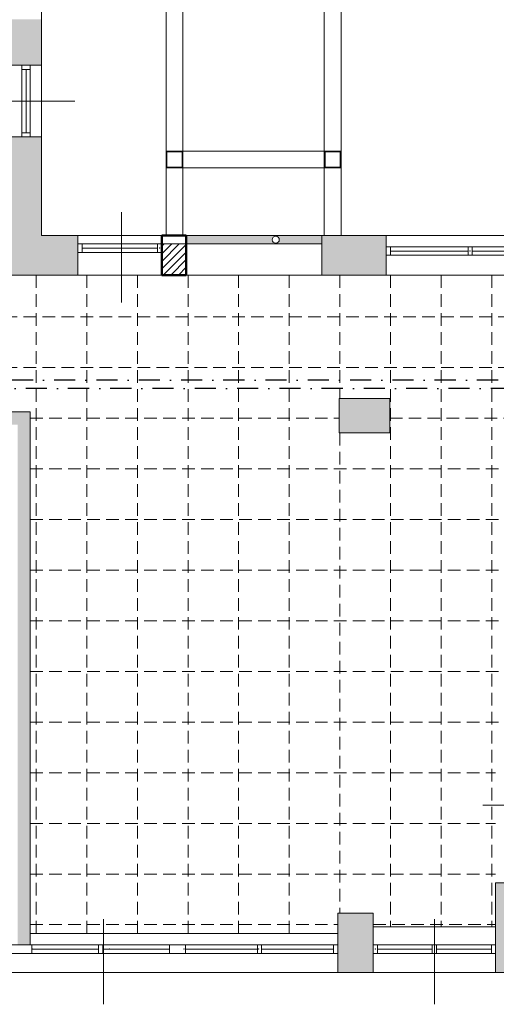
# Model space of a CAD drawing. Header units: millimetres. Extents: x -23540 to 53212, y -37964 to 41185.
# Tile 144 of 203: x 11551 to 12116, y -32181 to -31015. Entities that reach past the tile are written whole.
import ezdxf

# ---------------------------------------------------------------- set-up
doc = ezdxf.new("R2010")
doc.units = ezdxf.units.MM
doc.linetypes.add('DASHDOT', pattern=[1, 0.5, -0.25, 0, -0.25])
doc.linetypes.add('DASHEDX2', pattern=[1.5, 1, -0.5])
doc.layers.get('0').update_dxf_attribs({"lineweight": 18})
for name, color, linetype, lineweight in [('mm_klimatyzacja', 94, 'Continuous', 50), ('PG_PRZERYWANE_ŚREDNIE', 1, 'DASHEDX2', 18), ('PG_WIDOKOWE_CIENKIE', 1, 'Continuous', 18), ('PG_ŚCIANY_DZIAŁOWE', 3, 'Continuous', 18)]:
    doc.layers.add(name, color=color, linetype=linetype, lineweight=lineweight)

msp = doc.modelspace()

# ---------------------------------------------------------------- hatches: boundary and pattern name
at = {"layer": 'PG_ŚCIANY_DZIAŁOWE', "true_color": 0x636466, "transparency": 33554610}
h = msp.add_hatch(color=251, dxfattribs=at)
h.dxf.hatch_style = 1
h.paths.add_polyline_path([(11529.87218914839, -31068.71439542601), (11576.87218914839, -31068.71439542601), (11576.87218914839, -31014.46439542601), (11529.87218914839, -31014.46439542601)])
h = msp.add_hatch(color=251, dxfattribs=at)
h.dxf.hatch_style = 1
h.paths.add_polyline_path([(11392.12218914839, -31317.46439542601), (11392.12218914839, -31294.96439542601), (11351.87218914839, -31294.96439542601), (11351.87218914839, -31320.46439542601), (11375.37218914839, -31320.46439542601), (11375.37218914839, -31317.46439542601)])
h.paths.add_polyline_path([(11513.12218914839, -31294.96439542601), (11513.12218914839, -31317.46439542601), (11617.87218914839, -31317.46439542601), (11619.87218914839, -31317.46439542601), (11619.87218914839, -31270.46439542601), (11576.87218914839, -31270.46439542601), (11576.87218914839, -31153.71439542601), (11529.87218914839, -31153.71439542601), (11529.87218914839, -31294.96439542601)])
at = {"layer": 'PG_ŚCIANY_DZIAŁOWE', "lineweight": 20, "true_color": 0x636466, "transparency": 33554610}
h = msp.add_hatch(color=251, dxfattribs=at)
h.dxf.hatch_style = 1
edge = h.paths.add_edge_path()
edge.add_line((11908.87218914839, -31280.46439542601), (11908.87218914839, -31270.46439542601))
edge.add_line((11908.87218914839, -31270.46439542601), (11854.38998418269, -31270.46439542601))
edge.add_line((11854.38998418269, -31270.46439542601), (11854.38998418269, -31271.32368533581))
edge.add_arc((11854.38998418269, -31275.49165275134), 4.167967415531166, 0, 90, ccw=False)
edge.add_arc((11854.38998418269, -31275.49165275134), 4.167967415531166, -180, 0, ccw=False)
edge.add_arc((11854.38998418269, -31275.49165275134), 4.167967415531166, 90, 180, ccw=False)
edge.add_line((11854.38998418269, -31271.32368533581), (11854.38998418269, -31270.46439542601))
edge.add_line((11854.38998418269, -31270.46439542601), (11748.37218914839, -31270.46439542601))
edge.add_line((11748.37218914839, -31270.46439542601), (11748.37218914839, -31280.46439542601))
edge.add_line((11748.37218914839, -31280.46439542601), (11908.87218914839, -31280.46439542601))
at = {"layer": 'PG_ŚCIANY_DZIAŁOWE', "true_color": 0x636466, "transparency": 33554610}
h = msp.add_hatch(color=251, dxfattribs=at)
h.dxf.hatch_style = 1
h.paths.add_polyline_path([(11985.37218914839, -31270.46439542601), (11908.87218914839, -31270.46439542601), (11908.87218914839, -31317.46439542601), (11985.37218914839, -31317.46439542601)])
h = msp.add_hatch(color=251, dxfattribs=at)
h.dxf.hatch_style = 1
h.paths.add_polyline_path([(11929.37218914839, -31504.46439542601), (11989.37218914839, -31504.46439542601), (11989.37218914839, -31463.46439542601), (11929.37218914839, -31463.46439542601)])
h = msp.add_hatch(color=251, dxfattribs=at)
h.dxf.hatch_style = 1
h.paths.add_polyline_path([(11563.37218914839, -31479.46439542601), (11534.87218914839, -31479.46439542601), (11534.87218914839, -31494.46439542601), (11548.37218914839, -31494.46439542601), (11548.37218914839, -32110.96439542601), (11563.37218914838, -32110.96439542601)])
h = msp.add_hatch(color=251, dxfattribs=at)
h.dxf.hatch_style = 1
h.paths.add_polyline_path([(12164.37218914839, -32089.46439542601), (12130.87218914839, -32089.46439542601), (12130.87218914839, -32037.46439542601), (12114.87218914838, -32037.46439542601), (12114.87218914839, -32143.46439542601), (12164.37218914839, -32143.46439542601)])
h = msp.add_hatch(color=251, dxfattribs=at)
h.dxf.hatch_style = 1
h.paths.add_polyline_path([(11927.87218914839, -32143.46439542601), (11969.87218914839, -32143.46439542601), (11969.87218914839, -32073.46439542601), (11927.87218914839, -32073.46439542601)])

# ---------------------------------------------------------------- linework, layer by layer
at = {"color": 251, "true_color": 0x636466}
for p, q in [((11576.87218914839, -31270.46439542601), (11576.87218914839, -30570.96439542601)), ((11576.87218914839, -31068.71439542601), (11529.87218914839, -31068.71439542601)), ((11553.37218914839, -31068.71439542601), (11553.37218914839, -31153.71439542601)), ((11553.37218914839, -31073.71439542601), (11563.37218914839, -31073.71439542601)), ((11558.37218914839, -31073.71439542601), (11558.37218914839, -31148.71439542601)), ((11563.37218914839, -31068.71439542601), (11563.37218914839, -31153.71439542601)), ((11563.37218914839, -31152.96439542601), (11563.37218914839, -31069.46439542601)), ((11576.87218914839, -31153.71439542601), (11529.87218914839, -31153.71439542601)), ((11553.37218914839, -31148.71439542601), (11563.37218914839, -31148.71439542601)), ((12310.87218914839, -31270.46439542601), (11576.87218914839, -31270.46439542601)), ((11619.87218914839, -31317.46439542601), (11619.87218914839, -31270.46439542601)), ((11908.87218914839, -31317.46439542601), (11908.87218914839, -31270.46439542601)), ((11985.37218914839, -31317.46439542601), (11985.37218914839, -31270.46439542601)), ((11719.37218914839, -31280.46439542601), (11619.87218914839, -31280.46439542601)), ((11624.87218914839, -31290.46439542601), (11624.87218914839, -31280.46439542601)), ((11714.37218914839, -31285.46439542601), (11624.87218914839, -31285.46439542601)), ((11714.37218914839, -31280.46439542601), (11714.37218914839, -31290.46439542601)), ((11719.37218914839, -31280.46439542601), (11719.37218914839, -31290.46439542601)), ((12274.37218914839, -31283.96439542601), (11985.37218914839, -31283.96439542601)), ((11990.37218914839, -31293.96439542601), (11990.37218914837, -31283.96439542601)), ((12082.20552248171, -31283.96439542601), (12082.20552248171, -31293.96439542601)), ((12087.20552248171, -31283.96439542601), (12087.20552248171, -31293.96439542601)), ((11719.37218914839, -31290.46439542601), (11619.87218914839, -31290.46439542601)), ((12274.37218914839, -31293.96439542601), (11985.37218914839, -31293.96439542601)), ((12082.20552248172, -31288.96439542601), (11990.37218914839, -31288.96439542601)), ((12176.53885581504, -31288.96439542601), (12087.20552248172, -31288.96439542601)), ((12176.53885581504, -31288.96439542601), (12087.20552248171, -31288.96439542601)), ((11529.87218914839, -31317.46439542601), (11617.87218914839, -31317.46439542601)), ((12363.87218914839, -31317.46439542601), (11617.87218914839, -31317.46439542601)), ((11563.37218914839, -31479.46439542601), (11534.87218914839, -31479.46439542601)), ((11563.37218914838, -32110.96439542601), (11563.37218914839, -31479.46439542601)), ((12114.87218914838, -32037.46439542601), (12114.87218914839, -32143.46439542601)), ((11969.87218914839, -32073.46439542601), (11927.87218914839, -32073.46439542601)), ((11927.87218914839, -32073.46439542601), (11927.87218914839, -32143.46439542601)), ((11969.87218914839, -32073.46439542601), (11969.87218914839, -32143.46439542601)), ((12114.87218914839, -32089.46439542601), (11969.87218914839, -32089.46439542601)), ((11927.87218914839, -32097.46439542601), (11563.37218914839, -32097.46439542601)), ((11565.37218914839, -32110.96439542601), (11370.87218914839, -32110.96439542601)), ((11565.37218914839, -32110.96439542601), (11565.37218914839, -32120.96439542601)), ((11927.87218914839, -32110.96439542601), (11565.37218914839, -32110.96439542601)), ((11644.37218914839, -32110.96439542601), (11644.37218914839, -32120.96439542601)), ((11649.37218914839, -32110.96439542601), (11644.37218914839, -32110.96439542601)), ((11649.37218914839, -32110.96439542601), (11649.37218914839, -32120.96439542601)), ((11728.37218914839, -32110.96439542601), (11728.37218914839, -32120.96439542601)), ((11747.37218914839, -32110.96439542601), (11747.37218914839, -32120.96439542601)), ((11832.62218914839, -32110.96439542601), (11832.62218914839, -32120.96439542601)), ((11837.62218914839, -32110.96439542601), (11832.62218914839, -32110.96439542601)), ((11837.62218914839, -32110.96439542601), (11837.62218914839, -32120.96439542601)), ((11922.87218914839, -32110.96439542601), (11922.87218914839, -32120.96439542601)), ((11927.87218914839, -32110.96439542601), (11927.87218914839, -32120.96439542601)), ((11927.87218914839, -32110.96439542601), (11927.87218914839, -32120.96439542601)), ((11969.87218914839, -32110.96439542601), (11969.87218914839, -32120.96439542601)), ((11969.87218914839, -32110.96439542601), (11969.87218914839, -32120.96439542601)), ((12114.87218914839, -32110.96439542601), (11969.87218914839, -32110.96439542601)), ((11974.87218914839, -32110.96439542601), (11974.87218914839, -32120.96439542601)), ((12039.87218914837, -32120.96439542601), (12039.87218914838, -32110.96439542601)), ((12044.87218914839, -32120.96439542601), (12044.87218914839, -32110.96439542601)), ((12109.87218914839, -32110.96439542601), (12109.87218914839, -32120.96439542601)), ((12114.87218914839, -32110.96439542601), (12114.87218914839, -32120.96439542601)), ((11370.87218914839, -32120.96439542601), (11565.37218914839, -32120.96439542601)), ((11563.37218914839, -32120.96439542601), (11927.87218914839, -32120.96439542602)), ((11644.37218914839, -32115.96439542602), (11565.37218914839, -32115.96439542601)), ((11728.37218914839, -32115.96439542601), (11649.37218914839, -32115.96439542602)), ((11832.62218914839, -32115.96439542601), (11747.37218914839, -32115.96439542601)), ((11922.87218914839, -32115.96439542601), (11837.62218914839, -32115.96439542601)), ((11969.87218914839, -32120.96439542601), (12114.87218914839, -32120.96439542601)), ((12039.87218914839, -32115.96439542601), (11974.87218914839, -32115.96439542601)), ((12109.87218914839, -32115.96439542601), (12044.87218914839, -32115.96439542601)), ((12164.37218914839, -32143.46439542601), (10703.37218914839, -32143.46439542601))]:
    msp.add_line(p, q, dxfattribs=at)
at = {"color": 251, "lineweight": 20, "true_color": 0x636466}
for p, q in [((11724.37218914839, -31190.46439542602), (11724.37218914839, -30974.46439542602)), ((11931.87218914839, -30974.46439542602), (11931.87218914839, -31190.46439542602)), ((11744.37218914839, -31170.46439542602), (11744.37218914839, -30994.46439542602)), ((11911.87218914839, -30994.46439542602), (11911.87218914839, -31170.46439542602)), ((11616.1981357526, -31111.21439542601), (11509.38284883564, -31111.21439542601)), ((11744.37218914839, -31170.46439542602), (11724.37218914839, -31170.46439542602)), ((11724.37218914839, -31190.46439542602), (11724.37218914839, -31170.46439542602)), ((11724.37218914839, -31170.46439542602), (11744.37218914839, -31170.46439542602)), ((11725.37218914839, -31189.46439542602), (11725.37218914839, -31171.46439542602)), ((11725.37218914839, -31171.46439542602), (11743.37218914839, -31171.46439542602)), ((11743.37218914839, -31171.46439542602), (11743.37218914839, -31189.46439542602)), ((11911.87218914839, -31170.46439542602), (11744.37218914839, -31170.46439542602)), ((11744.37218914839, -31170.46439542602), (11744.37218914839, -31190.46439542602)), ((11744.37218914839, -31170.46439542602), (11744.37218914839, -31190.46439542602)), ((11911.87218914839, -31170.46439542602), (11868.87218914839, -31170.46439542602)), ((11911.87218914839, -31170.46439542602), (11931.87218914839, -31170.46439542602)), ((11911.87218914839, -31170.46439542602), (11911.87218914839, -31190.46439542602)), ((11911.87218914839, -31190.46439542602), (11911.87218914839, -31170.46439542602)), ((11911.87218914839, -31170.46439542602), (11931.87218914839, -31170.46439542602)), ((11912.87218914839, -31189.46439542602), (11912.87218914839, -31171.46439542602)), ((11912.87218914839, -31171.46439542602), (11930.87218914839, -31171.46439542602)), ((11930.87218914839, -31171.46439542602), (11930.87218914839, -31189.46439542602)), ((11931.87218914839, -31170.46439542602), (11931.87218914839, -31190.46439542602)), ((11931.87218914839, -31190.46439542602), (11724.37218914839, -31190.46439542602)), ((11724.37218914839, -31190.46439542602), (11724.37218914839, -31270.46439542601)), ((11744.37218914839, -31190.46439542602), (11724.37218914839, -31190.46439542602)), ((11743.37218914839, -31189.46439542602), (11725.37218914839, -31189.46439542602)), ((11744.37218914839, -31190.46439542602), (11744.37218914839, -31270.46439542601)), ((11931.87218914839, -31190.46439542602), (11911.87218914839, -31190.46439542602)), ((11911.87218914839, -31190.46439542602), (11911.87218914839, -31270.46439542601)), ((11930.87218914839, -31189.46439542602), (11912.87218914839, -31189.46439542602)), ((11931.87218914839, -31190.46439542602), (11931.87218914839, -31270.46439542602)), ((11671.62218914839, -31242.8964114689), (11671.62218914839, -31349.71169838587)), ((11748.37218914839, -31270.46439542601), (11911.87218914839, -31270.46439542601)), ((11719.37218914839, -31280.46439542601), (11748.37218914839, -31280.46439542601)), ((11748.37218914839, -31280.46439542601), (11908.87218914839, -31280.46439542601)), ((11719.37218914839, -31317.46439542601), (11719.37218914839, -31293.46439542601)), ((11929.37218914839, -31504.46439542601), (11929.37218914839, -31463.46439542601)), ((11929.37218914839, -31463.46439542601), (11989.37218914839, -31463.46439542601)), ((11989.37218914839, -31504.46439542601), (11989.37218914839, -31463.46439542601)), ((11929.37218914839, -31504.46439542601), (11989.37218914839, -31504.46439542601)), ((12130.87218914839, -32037.46439542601), (12114.87218914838, -32037.46439542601)), ((11650.37218914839, -32181.33083857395), (11650.37218914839, -32080.28257632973)), ((12042.37218914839, -32181.33083857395), (12042.37218914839, -32080.28257632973))]:
    msp.add_line(p, q, dxfattribs=at)
at = {"color": 251, "true_color": 0x636466, "extrusion": (0, 0, -1)}
msp.add_line((12156.22021636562, -31945.46439542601), (12099.72629733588, -31945.46439542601), dxfattribs=at)
at = {"color": 251, "lineweight": 20, "true_color": 0x636466}
msp.add_circle((11854.38998418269, -31275.49165275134), 4.167967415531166, dxfattribs=at)
msp.add_circle((11854.38998418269, -31275.49165275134), 4.167967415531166, dxfattribs=at)
at = {"color": 251, "true_color": 0x636466}
for p in [(11716.87218914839, -31285.46439542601), (11716.87218914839, -31285.46439542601), (11716.87218914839, -31285.46439542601), (11716.87218914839, -31285.46439542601), (12084.70552248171, -31288.96439542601), (12084.70552248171, -31288.96439542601), (12084.70552248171, -31288.96439542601), (11565.87218914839, -32115.96439542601), (11656.99718914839, -32115.96439542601), (11656.99718914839, -32115.96439542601), (11656.99718914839, -32115.96439542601), (11656.99718914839, -32115.96439542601), (11656.99718914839, -32115.96439542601), (11745.62218914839, -32115.96439542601), (11745.62218914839, -32115.96439542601), (11745.62218914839, -32115.96439542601), (11745.62218914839, -32115.96439542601), (11745.62218914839, -32115.96439542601), (11834.24718914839, -32115.96439542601), (11834.24718914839, -32115.96439542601), (11834.24718914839, -32115.96439542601), (11834.24718914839, -32115.96439542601), (11834.24718914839, -32115.96439542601), (11972.37218914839, -32115.96439542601)]:
    msp.add_point(p, dxfattribs=at)
at = {"layer": 'mm_klimatyzacja', "linetype": 'DASHDOT', "lineweight": 30, "ltscale": 50}
for p, q in [((12418.36458529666, -31441.81013647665), (11481.22527256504, -31441.81013647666)), ((12434.72157263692, -31451.81013647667), (11471.22527256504, -31451.81013647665))]:
    msp.add_line(p, q, dxfattribs=at)
at = {"layer": 'PG_PRZERYWANE_ŚREDNIE', "color": 251, "lineweight": 15, "ltscale": 15, "true_color": 0x636466}
for p, q in [((11570.37238211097, -31317.46439542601), (11570.37238211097, -32097.46439542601)), ((11630.37238211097, -31317.46439542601), (11630.37238211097, -32097.46439542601)), ((11690.37238211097, -31317.46439542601), (11690.37238211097, -32097.46439542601)), ((11750.37238211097, -31317.46439542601), (11750.37238211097, -32097.46439542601)), ((11810.37238211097, -31317.46439542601), (11810.37238211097, -32097.46439542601)), ((11870.37238211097, -31317.46439542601), (11870.37238211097, -32097.46439542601)), ((11930.37238211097, -31317.46439542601), (11930.37238211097, -31463.46439542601)), ((11990.37238211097, -31317.46439542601), (11990.37238211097, -32089.46439542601)), ((12050.37238211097, -31317.46439542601), (12050.37238211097, -32089.46439542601)), ((12110.37238211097, -31317.46439542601), (12110.37238211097, -32089.46439542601)), ((11375.37218914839, -31366.96439542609), (12524.372382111, -31366.96439542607)), ((11375.37218914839, -31426.96439542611), (12524.372382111, -31426.96439542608)), ((11563.37218914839, -31486.96439542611), (11929.37218914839, -31486.96439542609)), ((11989.37218914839, -31486.96439542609), (12512.87218914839, -31486.96439542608)), ((11930.37238211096, -31504.46439542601), (11930.37238211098, -32073.46439542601)), ((11563.37218914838, -31546.96439542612), (12739.87218914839, -31546.96439542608)), ((11563.37218914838, -31606.96439542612), (12739.87218914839, -31606.96439542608)), ((11563.37218914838, -31666.96439542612), (12739.87218914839, -31666.96439542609)), ((11563.37218914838, -31726.96439542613), (12739.87218914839, -31726.96439542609)), ((11563.37218914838, -31786.96439542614), (12739.87218914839, -31786.96439542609)), ((11563.37218914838, -31846.96439542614), (12739.87218914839, -31846.96439542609)), ((11563.37218914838, -31906.96439542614), (12114.87218914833, -31906.96439542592)), ((11563.37218914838, -31966.96439542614), (12114.87218914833, -31966.96439542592)), ((11563.37218914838, -32026.96439542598), (12114.87218914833, -32026.96439542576)), ((11563.37218914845, -32086.96439542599), (11927.87218914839, -32086.96439542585)), ((11969.87218914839, -32086.96439542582), (12114.8721891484, -32086.96439542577))]:
    msp.add_line(p, q, dxfattribs=at)
at = {"layer": 'PG_WIDOKOWE_CIENKIE', "color": 251, "lineweight": 50, "true_color": 0x636466}
for p, q in [((11719.37218914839, -31317.46439542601), (11719.37218914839, -31270.46439542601)), ((11719.37218914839, -31270.46439542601), (11748.37218914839, -31270.46439542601)), ((11719.37218914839, -31270.46439542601), (11748.37218914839, -31270.46439542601)), ((11719.37218914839, -31317.46439542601), (11719.37218914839, -31270.46439542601)), ((11748.37218914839, -31270.46439542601), (11748.37218914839, -31317.46439542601)), ((11748.37218914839, -31270.46439542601), (11748.37218914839, -31317.46439542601)), ((11748.37218914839, -31317.46439542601), (11719.37218914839, -31317.46439542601)), ((11748.37218914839, -31317.46439542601), (11719.37218914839, -31317.46439542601))]:
    msp.add_line(p, q, dxfattribs=at)
at = {"layer": 'PG_WIDOKOWE_CIENKIE', "color": 251, "linetype": 'Continuous', "lineweight": 18, "true_color": 0x636466}
for p, q in [((11719.37218914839, -31283.12970175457), (11722.03749547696, -31280.46439542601)), ((11719.37218914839, -31292.10995787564), (11731.01775159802, -31280.46439542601)), ((11719.37218914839, -31301.0902139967), (11739.99800771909, -31280.46439542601)), ((11719.37218914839, -31310.07047011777), (11748.37218914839, -31281.07047011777)), ((11720.95851996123, -31317.464395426), (11748.37218914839, -31290.05072623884)), ((11729.9387760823, -31317.46439542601), (11748.3721891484, -31299.03098235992)), ((11738.91903220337, -31317.46439542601), (11748.3721891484, -31308.01123848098)), ((11747.89928832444, -31317.46439542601), (11748.3721891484, -31316.99149460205))]:
    msp.add_line(p, q, dxfattribs=at)

doc.saveas('drawing.dxf')
